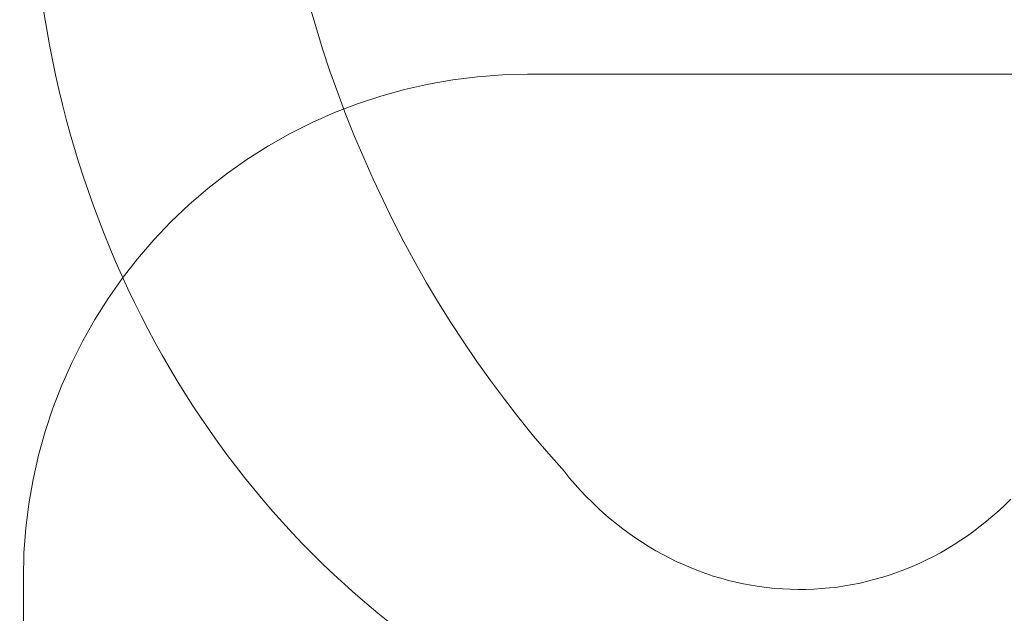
# Model space of a CAD drawing. Extents: x 4615668 to 9294084, y 16339 to 10688993.
# Tile 24 of 256: x 4717030.61 to 4717046.23, y 5343850.06 to 5343859.48. Entities that reach past the tile are written whole.
import ezdxf

# ---------------------------------------------------------------- set-up
doc = ezdxf.new("R2010")
doc.units = 0
doc.header["$MEASUREMENT"] = 0
doc.linetypes.add('DASHED', pattern=[19.05, 12.7, -6.35])
for name, color, linetype, lineweight in [('A_widok', 8, 'Continuous', 0), ('Wymiar', 7, 'Continuous', 9), ('WYPOSAŻENIE', 223, 'Continuous', 9)]:
    doc.layers.add(name, color=color, linetype=linetype, lineweight=lineweight)
doc.layers.add('IS_Wężownica OChP', color=7, linetype='Continuous', lineweight=5, true_color=0x800080)

# ---------------------------------------------------------------- blocks, each defined once
blk = doc.blocks.new('umywalka')
at = {"layer": 'WYPOSAŻENIE', "lineweight": 0, "extrusion": (0, 0, -1)}
for centre, major_axis, start_param, end_param in [((-41.497, -10.156), (15, 0), 2.665045, 4.75447), ((-38.497, -16.621), (18.117, 0), 3.92538, 5.263255), ((-47.656, -8.847), (5.544, 0), 2.405605, 3.988362)]:
    blk.add_ellipse(centre, major_axis=major_axis, ratio=0.9, start_param=start_param, end_param=end_param, dxfattribs=at)
blk = doc.blocks.new('Z$W@#58677476')
at = {"layer": 'WYPOSAŻENIE', "xscale": -1, "rotation": 270}
blk.add_blockref('umywalka', (82.753, 80.732), dxfattribs=at)
blk = doc.blocks.new('G$C8CC58E60')
at = {"layer": 'A_widok', "linetype": 'Continuous', "lineweight": 0, "xscale": -1}
blk.add_blockref('Z$W@#58677476', (102.823, 115.287), dxfattribs=at)

msp = doc.modelspace()

# ---------------------------------------------------------------- linework, layer by layer
at = {"layer": 'IS_Wężownica OChP', "color": 21, "linetype": 'DASHED', "ltscale": 70, "transparency": 33554687}
msp.add_lwpolyline([(4717168.665, 5343858.618), (4717038.666, 5343858.618, 0.414214), (4717030.666, 5343850.618), (4717030.666, 5343760.618, 0.414214), (4717038.666, 5343752.618), (4717148.665, 5343752.618, 0.414213)], format="xyb", dxfattribs=at)

# ---------------------------------------------------------------- block references
at = {"layer": 'Wymiar', "lineweight": 0, "ltscale": 40}
msp.add_blockref('G$C8CC58E60', (4717014.073, 5343707.618), dxfattribs=at)

doc.saveas('drawing.dxf')
